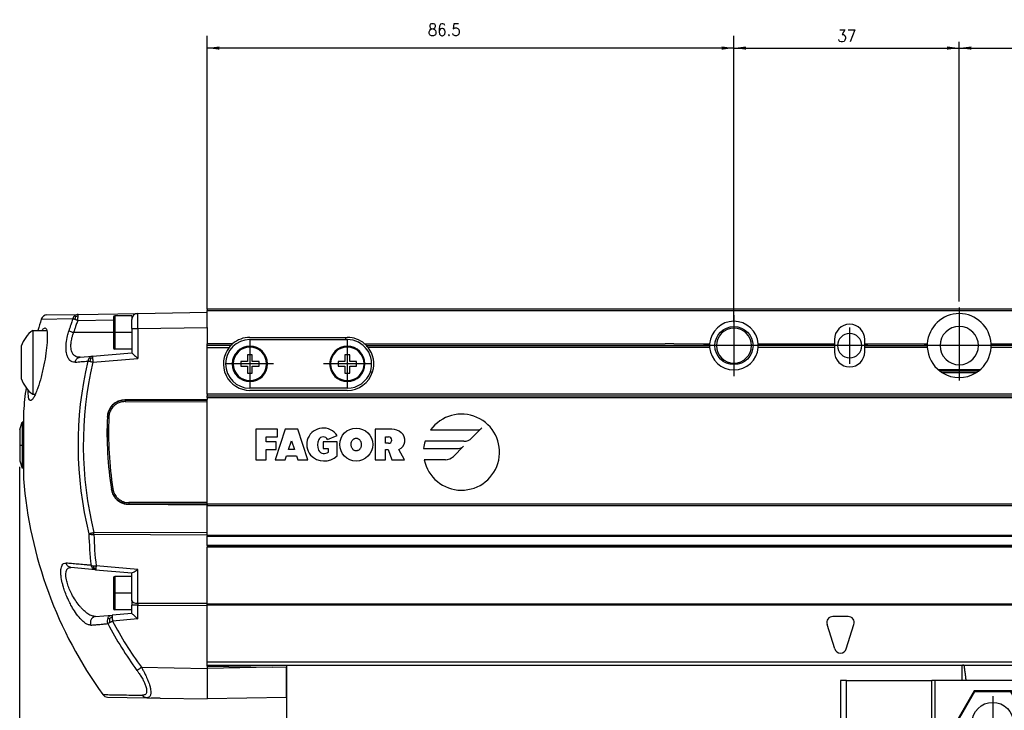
# Model space of a CAD drawing. Header units: millimetres. Extents: x -235 to 3416, y -109 to 485.
# Tile 8 of 36: x -103 to 59, y 191 to 305. Entities that reach past the tile are written whole.
import ezdxf

# ---------------------------------------------------------------- set-up
doc = ezdxf.new("R2010")
doc.units = ezdxf.units.MM
doc.linetypes.add('DOT_CENTER', pattern=[14, 12, -1, 0, -1])
doc.layers.add('1', color=7, linetype='Continuous')
doc.styles.add('CONVERTER_11', font='txt.shx', dxfattribs={"width": 0.9})
doc.dimstyles.new('ME10_DIM_28', dxfattribs={"dimtxt": 2, "dimasz": 2, "dimexe": 1, "dimexo": 1, "dimgap": 1, "dimtad": 1, "dimdsep": 46, "dimtxsty": 'CONVERTER_11', "dimsah": 1, "dimcen": 0.09, "dimclrd": 2, "dimclre": 2, "dimclrt": 2, "dimadec": 0, "dimazin": 0, "dimtfac": 1, "dimtdec": 4, "dimtix": 1, "dimtmove": 0, "dimatfit": 3, "dimfxl": 1, "dimtolj": 1, "dimtzin": 0, "dimarcsym": 0})
doc.dimstyles.new('ME10_DIM_29', dxfattribs={"dimtxt": 2, "dimasz": 2, "dimexe": 1, "dimexo": 1, "dimgap": 1, "dimtad": 1, "dimdsep": 46, "dimtxsty": 'CONVERTER_11', "dimsah": 1, "dimcen": 0.09, "dimclrd": 2, "dimclre": 2, "dimclrt": 2, "dimadec": 0, "dimazin": 0, "dimtfac": 1, "dimtdec": 4, "dimtix": 1, "dimtmove": 0, "dimatfit": 3, "dimfxl": 1, "dimtolj": 1, "dimtzin": 0, "dimarcsym": 0})
doc.dimstyles.new('ME10_DIM_32', dxfattribs={"dimtxt": 2, "dimasz": 2, "dimexe": 1, "dimexo": 1, "dimgap": 1, "dimtad": 1, "dimdec": 0, "dimdsep": 46, "dimtxsty": 'CONVERTER_11', "dimsah": 1, "dimcen": 0.09, "dimclrd": 2, "dimclre": 2, "dimclrt": 2, "dimadec": 0, "dimazin": 0, "dimtfac": 1, "dimtdec": 4, "dimtix": 1, "dimtmove": 0, "dimatfit": 3, "dimfxl": 1, "dimtolj": 1, "dimtzin": 0, "dimarcsym": 0})
doc.dimstyles.new('ME10_DIM_37', dxfattribs={"dimtxt": 2, "dimasz": 2, "dimexe": 2, "dimexo": 0, "dimgap": 2, "dimtad": 1, "dimdsep": 46, "dimtxsty": 'CONVERTER_11', "dimsah": 1, "dimcen": 0.09, "dimclrd": 2, "dimclre": 2, "dimclrt": 2, "dimadec": 0, "dimazin": 0, "dimtfac": 1, "dimtdec": 4, "dimtix": 1, "dimtmove": 0, "dimatfit": 3, "dimfxl": 1, "dimtolj": 1, "dimtzin": 0, "dimarcsym": 0})
doc.dimstyles.new('ME10_DIM_38', dxfattribs={"dimtxt": 2, "dimasz": 2, "dimexe": 2, "dimexo": 0, "dimgap": 2, "dimtad": 1, "dimdsep": 46, "dimtxsty": 'CONVERTER_11', "dimsah": 1, "dimcen": 0.09, "dimclrd": 2, "dimclre": 2, "dimclrt": 2, "dimadec": 0, "dimazin": 0, "dimtfac": 1, "dimtdec": 4, "dimtix": 1, "dimtmove": 0, "dimatfit": 3, "dimfxl": 1, "dimtolj": 1, "dimtzin": 0, "dimarcsym": 0})

# ---------------------------------------------------------------- blocks, each defined once
blk = doc.blocks.new('CABEZA_Li__32', base_point=(32.01, 170.77))
at = {"color": 7, "linetype": 'Continuous'}
for p, q in [((33.01, 196.22), (32.01, 196.22)), ((32.01, 196.22), (32.01, 185.37)), ((33.01, 196.22), (47.01, 196.22)), ((33.01, 185.37), (33.01, 196.22)), ((47.51, 196.22), (47.01, 196.22)), ((47.01, 180.57), (47.01, 196.22)), ((52.01, 196.22), (47.51, 196.22)), ((47.51, 196.22), (47.51, 180.57)), ((52.66, 196.22), (52.01, 196.22)), ((66.51, 196.22), (52.66, 196.22)), ((67.01, 196.22), (66.51, 196.22)), ((66.51, 180.57), (66.51, 196.22)), ((67.01, 196.22), (67.01, 180.57)), ((67.01, 196.22), (87.01, 196.22)), ((87.01, 196.22), (87.51, 196.22)), ((87.01, 196.22), (87.01, 180.57)), ((101.36, 196.22), (87.51, 196.22)), ((87.51, 180.57), (87.51, 196.22)), ((102.01, 196.22), (101.36, 196.22)), ((106.51, 196.22), (102.01, 196.22)), ((107.01, 196.22), (106.51, 196.22)), ((106.51, 196.22), (106.51, 180.57)), ((107.01, 180.57), (107.01, 196.22)), ((107.01, 196.22), (121.01, 196.22)), ((121.01, 196.22), (122.01, 196.22)), ((121.01, 185.37), (121.01, 196.22)), ((122.01, 196.22), (122.01, 185.37)), ((53.95, 194.53), (50.89, 189.22)), ((54.04, 194.37), (51.06, 189.22)), ((54.04, 194.37), (53.95, 194.53)), ((60.07, 194.53), (53.95, 194.53)), ((59.98, 194.37), (54.04, 194.37)), ((59.98, 194.37), (60.07, 194.53)), ((62.96, 189.22), (59.98, 194.37)), ((63.13, 189.22), (60.07, 194.53)), ((93.95, 194.53), (90.89, 189.22)), ((94.04, 194.37), (91.06, 189.22)), ((100.07, 194.53), (93.95, 194.53)), ((94.04, 194.37), (93.95, 194.53)), ((99.98, 194.37), (94.04, 194.37)), ((99.98, 194.37), (100.07, 194.53)), ((102.96, 189.22), (99.98, 194.37)), ((103.13, 189.22), (100.07, 194.53)), ((51.06, 189.22), (50.89, 189.22)), ((53.95, 183.92), (50.89, 189.22)), ((54.04, 184.07), (51.06, 189.22)), ((62.96, 189.22), (59.98, 184.07)), ((63.13, 189.22), (60.07, 183.92)), ((62.96, 189.22), (63.13, 189.22)), ((91.06, 189.22), (90.89, 189.22)), ((90.89, 189.22), (93.95, 183.92)), ((91.06, 189.22), (94.04, 184.07)), ((99.98, 184.07), (102.96, 189.22)), ((100.07, 183.92), (103.13, 189.22)), ((102.96, 189.22), (103.13, 189.22)), ((32.01, 171.27), (32.01, 185.37)), ((32.01, 185.37), (33.01, 185.37)), ((33.01, 185.37), (42.76, 185.37)), ((33.01, 185.37), (33.01, 171.27)), ((43.26, 185.37), (42.76, 185.37)), ((43.26, 184.87), (42.76, 185.37)), ((43.26, 184.87), (43.26, 185.37)), ((43.26, 180.57), (43.26, 184.87)), ((111.26, 185.37), (110.76, 185.37)), ((110.76, 185.37), (110.76, 184.87)), ((111.26, 185.37), (110.76, 184.87)), ((110.76, 184.87), (110.76, 180.57)), ((121.01, 185.37), (111.26, 185.37)), ((122.01, 185.37), (121.01, 185.37)), ((125.01, 185.37), (122.01, 185.37)), ((125.01, 171.27), (125.01, 185.37)), ((125.01, 185.37), (126.01, 185.37)), ((126.01, 171.27), (126.01, 185.37)), ((135.76, 185.37), (126.01, 185.37)), ((135.76, 171.27), (135.76, 185.37)), ((53.95, 183.92), (54.04, 184.07)), ((60.07, 183.92), (53.95, 183.92)), ((59.98, 184.07), (54.04, 184.07)), ((60.07, 183.92), (59.98, 184.07)), ((94.04, 184.07), (93.95, 183.92)), ((93.95, 183.92), (100.07, 183.92)), ((94.04, 184.07), (99.98, 184.07)), ((99.98, 184.07), (100.07, 183.92)), ((43.26, 180.57), (47.01, 180.57)), ((47.01, 180.57), (47.51, 180.57)), ((66.51, 180.57), (47.51, 180.57)), ((66.51, 180.57), (67.01, 180.57)), ((67.01, 180.57), (87.01, 180.57)), ((87.01, 180.57), (87.51, 180.57)), ((106.51, 180.57), (87.51, 180.57)), ((106.51, 180.57), (107.01, 180.57)), ((107.01, 180.57), (110.76, 180.57)), ((45.01, 171.27), (45.01, 171.67)), ((45.01, 171.67), (109.01, 171.67)), ((109.01, 171.67), (109.01, 171.27)), ((32.01, 171.27), (32.51, 170.77)), ((32.51, 170.77), (33.01, 171.27)), ((45.01, 170.77), (32.51, 170.77)), ((33.01, 171.27), (45.01, 171.27)), ((45.01, 171.17), (45.01, 171.27)), ((45.01, 170.77), (45.01, 171.17)), ((109.01, 171.17), (45.01, 171.17)), ((109.01, 171.27), (125.01, 171.27)), ((109.01, 171.27), (109.01, 171.17)), ((109.01, 171.17), (109.01, 170.77)), ((109.01, 170.77), (125.51, 170.77)), ((125.01, 171.27), (125.51, 170.77)), ((126.01, 171.27), (125.51, 170.77)), ((125.51, 170.77), (135.26, 170.77)), ((126.01, 171.27), (135.76, 171.27)), ((135.76, 171.27), (135.26, 170.77))]:
    blk.add_line(p, q, dxfattribs=at)
for centre in [(57.01, 189.22), (97.01, 189.22)]:
    blk.add_circle(centre, 3.4, dxfattribs=at)
for points, knots in [([(52.01, 196.22), (52.01, 196.43), (52.01, 196.85), (52.01, 197.47), (52.01, 198.1), (52.01, 198.52), (52.01, 198.73)], [0, 0, 0, 0, 0.627489, 1.254986, 1.882032, 2.506338, 2.506338, 2.506338, 2.506338]), ([(52.29, 198.73), (52.26, 198.72), (52.19, 198.71), (52.11, 198.7), (52.05, 198.7), (52.02, 198.72), (52.01, 198.73)], [0, 0, 0, 0, 0.1022068, 0.1918089, 0.2546196, 0.2852565, 0.2852565, 0.2852565, 0.2852565]), ([(52.66, 196.22), (52.63, 196.43), (52.58, 196.85), (52.49, 197.47), (52.41, 198.1), (52.36, 198.51), (52.33, 198.72)], [0, 0, 0, 0, 0.63275, 1.265494, 1.893194, 2.520841, 2.520841, 2.520841, 2.520841]), ([(101.36, 196.22), (101.39, 196.43), (101.44, 196.85), (101.52, 197.47), (101.61, 198.1), (101.66, 198.51), (101.69, 198.72)], [0, 0, 0, 0, 0.63275, 1.265494, 1.893194, 2.520841, 2.520841, 2.520841, 2.520841]), ([(102.01, 198.73), (102, 198.72), (101.98, 198.7), (101.91, 198.7), (101.83, 198.71), (101.76, 198.72), (101.73, 198.73)], [0, 0, 0, 0, 0.0338924, 0.0970081, 0.1866102, 0.288817, 0.288817, 0.288817, 0.288817]), ([(102.01, 196.22), (102.01, 196.43), (102.01, 196.85), (102.01, 197.47), (102.01, 198.1), (102.01, 198.52), (102.01, 198.73)], [0, 0, 0, 0, 0.627489, 1.254986, 1.88249, 2.51, 2.51, 2.51, 2.51])]:
    blk.add_open_spline(points, degree=3, knots=knots, dxfattribs=at)
at = {"layer": '1', "color": 2, "linetype": 'DOT_CENTER'}
for p, q in [((57.01, 193.62), (57.01, 184.82)), ((97.01, 193.62), (97.01, 184.82)), ((61.41, 189.22), (52.61, 189.22)), ((101.41, 189.22), (92.61, 189.22))]:
    blk.add_line(p, q, dxfattribs=at)
blk = doc.blocks.new('Perfil_Li-22_M__33', base_point=(-102.8, 193.2))
at = {"color": 7, "linetype": 'Continuous'}
for p, q in [((316.78, 257.22), (-71.99, 257.22)), ((-71.99, 257.22), (-71.99, 256.97)), ((-99.26, 255.56), (-94.07, 255.65)), ((-98.33, 256.26), (-93.2, 256.35)), ((-93.2, 256.35), (-83.41, 256.52)), ((-87.39, 255.92), (-87.39, 253.37)), ((-87.19, 256.12), (-87.19, 253.37)), ((-84.39, 256.12), (-87.19, 256.12)), ((-84.39, 256.12), (-84.39, 255.52)), ((-84.39, 254.02), (-84.39, 255.52)), ((-83.41, 256.52), (-71.99, 256.72)), ((-71.99, 256.97), (316.94, 256.97)), ((-71.99, 256.72), (-71.99, 256.97)), ((-71.99, 254.22), (-71.99, 256.72)), ((-93.27, 255.35), (-87.39, 255.45)), ((-84.39, 254.02), (-83.41, 254.02)), ((-84.39, 254.02), (-84.39, 253.37)), ((-83.41, 254.02), (-71.99, 254.22)), ((-83.41, 254.02), (-83.41, 249.13)), ((-71.99, 254.22), (-71.99, 251.52)), ((-100.64, 253.72), (-98.35, 253.72)), ((-100.64, 253.72), (-100.64, 243.22)), ((-87.39, 253.37), (-93.93, 253.37)), ((-87.39, 253.37), (-87.39, 250.82)), ((-87.39, 253.37), (-87.19, 253.37)), ((-84.39, 253.37), (-87.19, 253.37)), ((-87.19, 253.37), (-87.19, 250.62)), ((-84.39, 253.37), (-84.39, 250.62)), ((-64.99, 252.57), (-49.29, 252.57)), ((-49.29, 252.57), (-49.29, 252.22)), ((-49.29, 252.57), (-48.99, 252.57)), ((-102.54, 251.12), (-102.54, 245.82)), ((-67.82, 251.52), (-71.99, 251.52)), ((-71.99, 251.22), (-71.99, 251.52)), ((-71.99, 250.92), (-71.99, 251.22)), ((-68.14, 251.22), (-71.99, 251.22)), ((-71.99, 243.22), (-71.99, 250.92)), ((-71.99, 250.92), (-68.4, 250.92)), ((-64.99, 252.22), (-49.29, 252.22)), ((-49.29, 252.22), (-48.99, 252.22)), ((-46.16, 251.52), (3.21, 251.52)), ((-45.84, 251.22), (10.51, 251.22)), ((10.52, 250.92), (-45.58, 250.92)), ((4.61, 251.52), (3.21, 251.52)), ((4.61, 251.52), (10.52, 251.52)), ((18.5, 251.52), (31.01, 251.52)), ((31.01, 250.92), (18.5, 250.92)), ((31.01, 251.22), (18.51, 251.22)), ((31.01, 252.22), (31.01, 251.52)), ((31.01, 251.52), (31.01, 251.22)), ((31.01, 251.22), (31.01, 250.92)), ((31.01, 250.92), (31.01, 250.22)), ((36.01, 251.52), (36.01, 252.22)), ((36.01, 251.52), (46.27, 251.52)), ((36.01, 251.22), (36.01, 251.52)), ((36.01, 251.22), (46.26, 251.22)), ((36.01, 250.92), (36.01, 251.22)), ((36.01, 250.22), (36.01, 250.92)), ((46.27, 250.92), (36.01, 250.92)), ((56.75, 251.52), (91.62, 251.52)), ((91.62, 250.92), (56.75, 250.92)), ((91.61, 251.22), (56.76, 251.22)), ((-92.89, 249.3), (-90.85, 249.48)), ((-91.19, 249.06), (-91.35, 249.23)), ((-90.85, 249.48), (-84.39, 250.04)), ((-90.78, 248.48), (-83.41, 249.13)), ((-84.39, 250.62), (-87.19, 250.62)), ((-84.39, 250.62), (-84.39, 250.04)), ((-64.59, 249.72), (-65.39, 249.72)), ((-65.39, 249.72), (-65.39, 248.62)), ((-64.59, 248.62), (-64.59, 249.72)), ((-48.59, 249.72), (-49.39, 249.72)), ((-49.39, 249.72), (-49.39, 248.62)), ((-48.59, 248.62), (-48.59, 249.72)), ((-65.39, 248.62), (-66.49, 248.62)), ((-66.49, 248.62), (-66.49, 247.82)), ((-66.49, 247.82), (-65.39, 247.82)), ((-65.39, 247.82), (-65.39, 246.72)), ((-63.49, 248.62), (-64.59, 248.62)), ((-64.59, 247.82), (-63.49, 247.82)), ((-64.59, 246.72), (-64.59, 247.82)), ((-63.49, 247.82), (-63.49, 248.62)), ((-49.39, 248.62), (-50.49, 248.62)), ((-50.49, 248.62), (-50.49, 247.82)), ((-50.49, 247.82), (-49.39, 247.82)), ((-49.39, 247.82), (-49.39, 246.72)), ((-47.49, 248.62), (-48.59, 248.62)), ((-48.59, 247.82), (-47.49, 247.82)), ((-48.59, 246.72), (-48.59, 247.82)), ((-47.49, 247.82), (-47.49, 248.62)), ((-65.39, 246.72), (-64.59, 246.72)), ((-49.39, 246.72), (-48.59, 246.72)), ((-45.22, 246.9), (-44.85, 246.9)), ((-45.21, 246.91), (-44.84, 246.91)), ((48, 247.32), (55.02, 247.32)), ((54.66, 247.02), (48.36, 247.02)), ((54.25, 246.74), (48.77, 246.74)), ((-48.99, 244.22), (-64.99, 244.22)), ((-100.64, 243.22), (-100.23, 243.22)), ((-71.99, 243.22), (-71.99, 242.97)), ((318.11, 243.22), (-71.99, 243.22)), ((-71.99, 242.97), (318.28, 242.97)), ((-71.99, 242.72), (-71.99, 242.97)), ((-71.99, 242.72), (-71.99, 242.36)), ((-71.99, 242.72), (318.44, 242.72)), ((-48.99, 243.87), (-64.99, 243.87)), ((-71.99, 242.36), (-85.53, 242.29)), ((-85.5, 242.02), (-71.99, 242.01)), ((-85.49, 242.26), (-71.99, 242.25)), ((-71.99, 242.25), (-71.99, 242.36)), ((-71.99, 242.01), (-71.99, 242.25)), ((-71.99, 225.44), (-71.99, 242.01)), ((-102.17, 240.41), (-102.17, 234.87)), ((-102.8, 237.42), (-102.4, 238.67)), ((-102.4, 238.67), (-102.4, 234.87)), ((-102.17, 238.67), (-102.4, 238.67)), ((-26.87, 237.71), (-28.53, 236.05)), ((-102.8, 237.42), (-102.8, 234.87)), ((-63.99, 237.47), (-63.99, 232.47)), ((-60.45, 237.47), (-63.99, 237.47)), ((-62.32, 235.39), (-62.32, 236.22)), ((-62.32, 236.22), (-60.45, 236.22)), ((-59.2, 237.47), (-60.86, 232.47)), ((-60.45, 236.22), (-60.45, 237.47)), ((-57.11, 237.47), (-59.2, 237.47)), ((-55.45, 232.47), (-57.11, 237.47)), ((-52.22, 235.8), (-50.67, 236.43)), ((-44.39, 237.47), (-44.39, 232.47)), ((-41.68, 237.47), (-44.39, 237.47)), ((-42.72, 236.22), (-42.2, 236.22)), ((-42.72, 235.18), (-42.72, 236.22)), ((-35.31, 237.38), (-27.69, 237.38)), ((-102.8, 234.87), (-102.8, 232.32)), ((-102.8, 234.87), (-102.4, 234.87)), ((-102.4, 234.87), (-102.4, 231.07)), ((-102.17, 234.87), (-102.4, 234.87)), ((-102.17, 234.87), (-102.17, 229.34)), ((-60.66, 235.39), (-62.32, 235.39)), ((-60.66, 234.14), (-60.66, 235.39)), ((-58.64, 234.14), (-58.16, 235.6)), ((-58.16, 235.6), (-57.67, 234.14)), ((-50.65, 235.39), (-52.95, 235.39)), ((-52.95, 235.39), (-52.94, 234.34)), ((-50.65, 233.09), (-50.65, 235.39)), ((-42.2, 235.18), (-42.72, 235.18)), ((-29.86, 235.5), (-36.23, 235.5)), ((-29.9, 234.68), (-31.56, 233.02)), ((-62.32, 232.47), (-62.32, 234.14)), ((-62.32, 234.14), (-60.66, 234.14)), ((-59.2, 232.47), (-58.99, 233.09)), ((-58.99, 233.09), (-57.32, 233.09)), ((-57.67, 234.14), (-58.64, 234.14)), ((-57.32, 233.09), (-57.11, 232.47)), ((-52.94, 234.34), (-52.11, 234.34)), ((-52.11, 234.34), (-52.11, 233.72)), ((-42.72, 232.47), (-42.72, 234.14)), ((-42.72, 234.14), (-42.3, 234.14)), ((-42.3, 234.14), (-41.68, 232.47)), ((-39.6, 232.47), (-40.52, 234.14)), ((-36.46, 234.34), (-30.72, 234.34)), ((-102.8, 232.32), (-102.4, 231.07)), ((-63.99, 232.47), (-62.32, 232.47)), ((-60.86, 232.47), (-59.2, 232.47)), ((-57.11, 232.47), (-55.45, 232.47)), ((-44.39, 232.47), (-42.72, 232.47)), ((-41.68, 232.47), (-39.6, 232.47)), ((-32.89, 232.47), (-36.36, 232.47)), ((-102.17, 231.07), (-102.4, 231.07)), ((-84.89, 225.15), (-71.99, 225.09)), ((-71.99, 225.44), (-84.86, 225.43)), ((-71.99, 225.2), (-84.86, 225.19)), ((-71.99, 225.22), (-71.99, 225.44)), ((-71.99, 225.22), (318.11, 225.22)), ((-71.99, 225.22), (-71.99, 225.2)), ((-71.99, 225.2), (-71.99, 225.09)), ((-71.99, 225.09), (-71.99, 224.97)), ((-71.99, 224.97), (318.28, 224.97)), ((-71.99, 220.47), (-71.99, 224.97)), ((-71.99, 220.47), (-90.61, 220.53)), ((-71.99, 220.11), (-90.61, 220.17)), ((-71.99, 220.11), (-71.99, 220.47)), ((-71.99, 220.02), (-71.99, 220.11)), ((-71.99, 220.02), (-71.99, 219.93)), ((317.58, 220.02), (-71.99, 220.02)), ((-71.99, 218.38), (-71.99, 219.93)), ((-71.99, 219.93), (317.64, 219.93)), ((318.35, 218.38), (-71.99, 218.38)), ((-71.99, 218.38), (-71.99, 218.22)), ((-71.99, 218.22), (318.24, 218.22)), ((-71.99, 218.22), (-71.99, 218.1)), ((318.16, 218.1), (-71.99, 218.1)), ((-71.99, 208.89), (-71.99, 218.1)), ((-90.32, 214.41), (-94.38, 214.77)), ((-90.32, 214.41), (-84.39, 213.9)), ((-83.41, 214.45), (-90.25, 215.05)), ((-84.39, 213.9), (-84.33, 213.89)), ((-84.39, 213.32), (-84.39, 213.9)), ((-83.41, 208.93), (-83.41, 214.45)), ((-87.39, 213.12), (-87.39, 210.57)), ((-84.39, 213.32), (-87.19, 213.32)), ((-87.19, 213.32), (-87.19, 210.57)), ((-84.39, 210.57), (-84.39, 213.32)), ((-87.39, 210.57), (-87.19, 210.57)), ((-87.39, 210.57), (-87.39, 208.02)), ((-84.39, 210.57), (-87.19, 210.57)), ((-87.19, 210.57), (-87.19, 207.82)), ((-84.39, 209.29), (-84.39, 210.57)), ((-84.39, 209.29), (-84.39, 208.56)), ((-83.41, 208.93), (-71.99, 208.89)), ((-71.99, 208.73), (-71.99, 208.89)), ((317.11, 208.72), (-71.99, 208.73)), ((-71.99, 208.63), (-71.99, 208.73)), ((-71.99, 208.53), (-71.99, 208.63)), ((-71.99, 208.63), (317.17, 208.63)), ((-84.39, 207.24), (-87.63, 206.96)), ((-84.39, 207.82), (-87.19, 207.82)), ((-83.41, 208.56), (-84.39, 208.56)), ((-84.39, 207.82), (-84.39, 208.56)), ((-84.39, 207.24), (-84.39, 207.82)), ((-83.41, 208.56), (-71.99, 208.53)), ((-83.41, 206.33), (-83.41, 208.56)), ((-71.99, 206.47), (-71.99, 208.53)), ((-90.33, 206.72), (-87.63, 206.96)), ((-88.06, 206.34), (-88.32, 206.47)), ((-83.41, 206.33), (-87.56, 205.97)), ((-71.99, 206.22), (-71.99, 206.47)), ((-71.99, 206.07), (-71.99, 206.22)), ((-71.99, 205.3), (-71.99, 206.07)), ((31.06, 201.42), (29.81, 205.42)), ((33.26, 206.72), (30.76, 206.72)), ((32.96, 201.42), (34.21, 205.42)), ((-71.99, 205.19), (-71.99, 205.3)), ((-71.99, 199.22), (-71.99, 205.19)), ((-71.99, 198.72), (-71.99, 199.22)), ((317.58, 199.22), (-71.99, 199.22)), ((-82.82, 198.39), (-71.99, 198.2)), ((-71.99, 198.72), (52.01, 198.73)), ((-71.99, 198.57), (-71.99, 198.72)), ((-71.99, 198.57), (-61.26, 198.39)), ((-71.99, 198.57), (-71.99, 198.2)), ((-61.26, 198.39), (-71.99, 198.2)), ((-58.99, 198.35), (-61.26, 198.39)), ((-58.99, 198.72), (-58.99, 198.35)), ((-58.99, 193.43), (-58.99, 198.35)), ((52.01, 198.73), (52.29, 198.73)), ((52.29, 198.73), (101.73, 198.73)), ((-88.35, 193.49), (-81.94, 193.37)), ((-81.94, 193.37), (-79.71, 193.33)), ((-81.19, 193.33), (-81.22, 193.36)), ((-79.71, 193.33), (-81.19, 193.33)), ((-79.71, 193.33), (-71.99, 193.2)), ((-58.99, 193.43), (-71.99, 193.2))]:
    blk.add_line(p, q, dxfattribs=at)
for centre, radius in [((14.51, 251.22), 3.13), ((-47.53, 234.97), 2.71)]:
    blk.add_circle(centre, radius, dxfattribs=at)
for centre, radius, start, end in [((-32.39, 234.87), 70, 162.8143, 164.3803), ((-98.31, 255.26), 1, 91, 162.8143), ((-93.11, 255.38), 0.998, 129.5491, 164.5547), ((-92.26, 255.34), 1.51, 155.1406, 172.8371), ((-93.18, 255.47), 0.877, 91.2918, 129.4408), ((-93.16, 254.73), 1.33, 94.457, 110.7309), ((-85.15, 255.55), 8.13, 176.4358, 181.4164), ((-87.19, 255.92), 0.2, 90, 180), ((-83.39, 255.52), 1, 91, 180), ((51.51, 251.22), 5.25, 3.2758, 176.7242), ((14.51, 251.22), 4, 4.3012, 175.6988), ((14.51, 251.22), 2.87, 90, 270), ((14.51, 251.22), 2.87, 270, 90), ((33.51, 252.22), 2.5, 0, 180), ((51.51, 251.22), 3.15, 90, 270), ((51.51, 251.22), 3.15, 270, 90), ((-97.6, 249.51), 5.2, 125.8445, 161.9549), ((-64.99, 248.22), 4.35, 90, 130.6088), ((-48.99, 248.22), 4.35, 49.3912, 90), ((33.51, 251.22), 2, 90, 270), ((33.51, 251.22), 2, 270, 90), ((-87.19, 250.82), 0.2, 180, 270), ((-64.99, 248.22), 4.35, 141.5932, 270), ((-64.99, 248.22), 4, 90, 270), ((-64.99, 248.22), 4.35, 136.3536, 141.5932), ((-64.99, 248.22), 4.35, 130.6088, 136.3536), ((-64.99, 248.22), 2.9, 90, 270), ((-64.99, 248.22), 2.75, 90, 270), ((-64.99, 248.22), 2.9, 270, 90), ((-64.99, 248.22), 2.75, 270, 90), ((-48.99, 248.22), 2.9, 90, 270), ((-48.99, 248.22), 2.75, 90, 270), ((-48.99, 248.22), 4, 340.9848, 90), ((-48.99, 248.22), 2.9, 270, 90), ((-48.99, 248.22), 2.75, 270, 90), ((-48.99, 248.22), 4.35, 43.6464, 49.3912), ((-48.99, 248.22), 4.35, 38.4068, 43.6464), ((-48.99, 248.22), 4.35, 342.5662, 38.4068), ((14.51, 251.22), 4, 175.6988, 180), ((14.51, 251.22), 4, 180, 184.3012), ((14.51, 251.22), 4, 184.3012, 355.6988), ((14.51, 251.22), 4, 0, 4.3012), ((14.51, 251.22), 4, 355.6988, 0), ((51.51, 251.22), 5.25, 176.7242, 180), ((51.51, 251.22), 5.25, 180, 183.2758), ((51.51, 251.22), 5.25, 183.2758, 233.1301), ((51.51, 251.22), 5.25, 306.8699, 356.7242), ((51.51, 251.22), 5.25, 0, 3.2758), ((51.51, 251.22), 5.25, 356.7242, 0), ((-90.61, 248.54), 1.01, 137.2125, 172.2118), ((-90.78, 248.7), 0.786, 95.6465, 137.1455), ((-89.52, 248.56), 1.74, 163.332, 178.8003), ((-90.6, 247.99), 1.22, 101.1484, 118.6517), ((33.51, 250.22), 2.5, 180, 0), ((-33, 234.87), 60.22, 166.7454, 193.9776), ((-33, 234.87), 59.36, 166.7448, 193.9771), ((-97.6, 247.44), 5.2, 198.0451, 234.1555), ((-48.99, 248.22), 4, 270, 340.9848), ((-48.99, 248.22), 4.35, 270, 342.3031), ((-48.99, 248.22), 4.35, 342.3031, 342.5662), ((51.51, 251.22), 5.25, 233.1301, 238.4937), ((51.51, 251.22), 5.25, 238.4937, 301.5063), ((51.51, 251.22), 5.25, 301.5063, 306.8699), ((-32.39, 234.87), 70, 172.2526, 175.4654), ((-29.09, 236.87), 59.37, 177.4521, 188.9787), ((-29.45, 236.88), 59, 177.4572, 189.0136), ((-29.37, 236.87), 58.84, 177.4572, 188.9832), ((-30.24, 233.72), 6.25, 191.537, 144.197), ((-27.69, 238.53), 1.16, 270, 315), ((-52.95, 234.97), 2.71, 32.579, 219.5977), ((-52.95, 235.39), 0.835, 29.919, 150.081), ((-42.2, 235.7), 0.521, 270, 90), ((-41.68, 235.03), 2.44, 50.7613, 90), ((-41.17, 235.65), 1.64, 293.2767, 50.7613), ((-51.69, 234.87), 2.19, 154.6231, 202.6199), ((-30.24, 233.72), 6.25, 163.4412, 174.2608), ((-30.72, 235.5), 1.16, 270, 315), ((-29.86, 237.38), 1.87, 270, 315), ((-52.77, 235.37), 3.1, 223.129, 312.9833), ((-52.94, 234.34), 0.833, 202.6199, 270), ((-52.94, 235.28), 1.77, 270, 298.0725), ((-32.89, 234.34), 1.87, 270, 315), ((-32.39, 234.87), 70, 184.5346, 215.8261), ((-84.85, 228.1), 2.91, 189.2638, 269.8308), ((-40.59, 221.25), 50.85, 181.0431, 186.9183), ((-40.49, 221.09), 50.12, 181.0431, 186.9184), ((-90.09, 215.35), 1.01, 192.9695, 225.6112), ((-90.24, 215.2), 0.788, 225.8937, 264.5069), ((-90.5, 217.42), 2.39, 264.7955, 276.0473), ((-89.46, 215.2), 1.27, 187.1206, 202.9279), ((-90.08, 215.71), 1.14, 241.2007, 258.9769), ((-87.19, 213.12), 0.2, 90, 180), ((-87.19, 208.02), 0.2, 180, 270), ((-87.35, 205.99), 1.08, 153.6182, 204.1038), ((-32.93, 234.87), 62.69, 207.8868, 216.1764), ((-86.39, 206.14), 1.68, 172.9617, 194.6134), ((-87.12, 205.52), 1.25, 113.31, 138.8083), ((-32.93, 234.87), 61.8, 207.88, 216.1739), ((30.76, 205.72), 1, 90, 197.354), ((33.26, 205.72), 1, 342.646, 90), ((32.01, 201.72), 1, 197.354, 342.646), ((-88.34, 194.48), 1, 215.8245, 269.0002)]:
    blk.add_arc(centre, radius, start, end, dxfattribs=at)
for points, knots in [([(-94.07, 255.65), (-94.14, 255.43), (-94.26, 255.09), (-94.43, 254.59), (-94.57, 254.14), (-94.68, 253.81), (-94.73, 253.64)], [0, 0, 0, 0, 0.694674, 1.058253, 1.58676, 2.115295, 2.115295, 2.115295, 2.115295]), ([(-93.76, 255.53), (-93.79, 255.54), (-93.85, 255.56), (-93.94, 255.6), (-94.01, 255.62), (-94.05, 255.64), (-94.07, 255.65)], [0, 0, 0, 0, 0.1068553, 0.2006116, 0.2752833, 0.3341075, 0.3341075, 0.3341075, 0.3341075]), ([(-93.27, 255.35), (-93.31, 255.36), (-93.39, 255.39), (-93.52, 255.44), (-93.65, 255.49), (-93.72, 255.52), (-93.76, 255.53)], [0, 0, 0, 0, 0.1158177, 0.2653089, 0.4077927, 0.5135142, 0.5135142, 0.5135142, 0.5135142]), ([(-93.63, 255.97), (-93.64, 255.99), (-93.66, 256.02), (-93.68, 256.06), (-93.7, 256.09), (-93.72, 256.12), (-93.74, 256.14), (-93.74, 256.15)], [0, 0, 0, 0, 0.0591744, 0.1047259, 0.1294919, 0.1800777, 0.2096117, 0.2096117, 0.2096117, 0.2096117]), ([(-93.2, 256.35), (-93.21, 256.34), (-93.24, 256.3), (-93.25, 256.19), (-93.26, 256.11), (-93.26, 256.06)], [0, 0, 0, 0, 0.0409859, 0.1423251, 0.3023472, 0.3023472, 0.3023472, 0.3023472]), ([(-83.41, 254.02), (-83.41, 254.08), (-83.41, 254.21), (-83.41, 254.43), (-83.41, 254.69), (-83.41, 255.02), (-83.41, 255.39), (-83.41, 255.72), (-83.41, 255.96), (-83.41, 256.14), (-83.41, 256.3), (-83.41, 256.42), (-83.41, 256.48), (-83.41, 256.51), (-83.41, 256.52), (-83.41, 256.52)], [0, 0, 0, 0, 0.176795, 0.401471, 0.664196, 0.955136, 1.388543, 1.768084, 1.935905, 2.127603, 2.309298, 2.412212, 2.469541, 2.494368, 2.499755, 2.499755, 2.499755, 2.499755]), ([(-98.61, 254.12), (-98.54, 254.06), (-98.34, 253.88), (-98.29, 253.34), (-98.24, 252.62), (-98.3, 251.45), (-98.47, 249.91), (-98.81, 248.02), (-99.25, 246.13), (-99.7, 244.6), (-100.09, 243.51), (-100.4, 242.87), (-100.65, 242.4), (-100.88, 242.24), (-100.96, 242.19)], [0, 0, 0, 0, 0.278402, 0.778418, 1.528078, 2.49999, 4.249629, 6.190355, 8.250474, 10.078095, 10.982993, 11.706018, 12.220427, 12.529779, 12.529779, 12.529779, 12.529779]), ([(-99.12, 253.72), (-99.04, 253.85), (-98.92, 254.06), (-98.69, 254.11), (-98.61, 254.12)], [0, 0, 0, 0, 0.4292136, 0.6759825, 0.6759825, 0.6759825, 0.6759825]), ([(-93.27, 255.35), (-93.35, 255.13), (-93.46, 254.81), (-93.63, 254.31), (-93.77, 253.87), (-93.88, 253.54), (-93.93, 253.37)], [0, 0, 0, 0, 0.68444, 1.043135, 1.564092, 2.085077, 2.085077, 2.085077, 2.085077]), ([(-93.68, 248.5), (-93.86, 248.5), (-94.18, 248.51), (-94.63, 248.82), (-94.92, 249.28), (-95.12, 249.91), (-95.21, 250.68), (-95.17, 251.69), (-95, 252.7), (-94.81, 253.37), (-94.73, 253.64)], [0, 0, 0, 0, 0.525651, 0.923978, 1.587445, 2.129117, 2.903627, 3.886523, 5.141335, 5.977763, 5.977763, 5.977763, 5.977763]), ([(-94.73, 253.64), (-94.63, 253.6), (-94.36, 253.51), (-94.09, 253.42), (-93.93, 253.37)], [0, 0, 0, 0, 0.3339348, 0.8470538, 0.8470538, 0.8470538, 0.8470538]), ([(-92.89, 249.3), (-93.05, 249.3), (-93.36, 249.3), (-93.79, 249.51), (-94.1, 249.87), (-94.29, 250.32), (-94.39, 250.91), (-94.38, 251.49), (-94.31, 252.05), (-94.21, 252.51), (-94.08, 252.95), (-93.98, 253.24), (-93.93, 253.37)], [0, 0, 0, 0, 0.47862, 0.915847, 1.367283, 1.893894, 2.361507, 3.147193, 3.63079, 4.040644, 4.575614, 4.982489, 4.982489, 4.982489, 4.982489]), ([(-93.68, 248.5), (-93.62, 248.71), (-93.49, 249.11), (-93.09, 249.24), (-92.89, 249.3)], [0, 0, 0, 0, 0.615598, 1.189303, 1.189303, 1.189303, 1.189303]), ([(-90.85, 249.48), (-90.85, 249.44), (-90.85, 249.34), (-90.84, 249.24), (-90.84, 249.19)], [0, 0, 0, 0, 0.1258954, 0.2926505, 0.2926505, 0.2926505, 0.2926505]), ([(-90.84, 249.19), (-90.83, 249.08), (-90.81, 248.84), (-90.79, 248.61), (-90.78, 248.48)], [0, 0, 0, 0, 0.3239303, 0.7061475, 0.7061475, 0.7061475, 0.7061475]), ([(-84.39, 250.04), (-84.24, 249.9), (-83.91, 249.59), (-83.58, 249.29), (-83.41, 249.13)], [0, 0, 0, 0, 0.637937, 1.343454, 1.343454, 1.343454, 1.343454]), ([(-93.68, 248.5), (-93.52, 248.51), (-93.18, 248.54), (-92.67, 248.59), (-92.15, 248.63), (-91.79, 248.66), (-91.61, 248.68)], [0, 0, 0, 0, 0.497941, 1.010768, 1.536725, 2.077248, 2.077248, 2.077248, 2.077248]), ([(-91.26, 248.6), (-91.29, 248.6), (-91.36, 248.62), (-91.46, 248.64), (-91.54, 248.66), (-91.59, 248.68), (-91.61, 248.68)], [0, 0, 0, 0, 0.0950581, 0.2032868, 0.2969387, 0.3593047, 0.3593047, 0.3593047, 0.3593047]), ([(-90.78, 248.48), (-90.83, 248.49), (-90.91, 248.51), (-91.03, 248.54), (-91.15, 248.57), (-91.23, 248.59), (-91.26, 248.6)], [0, 0, 0, 0, 0.1289321, 0.255415, 0.3773298, 0.4926731, 0.4926731, 0.4926731, 0.4926731]), ([(-100.96, 242.19), (-101.05, 242.21), (-101.29, 242.3), (-101.34, 242.78), (-101.4, 243.29), (-101.4, 243.67), (-101.4, 243.89)], [0, 0, 0, 0, 0.25016, 0.728336, 1.231956, 1.868482, 1.868482, 1.868482, 1.868482]), ([(-85.53, 242.29), (-85.75, 242.28), (-86.12, 242.25), (-86.61, 242.1), (-87.08, 241.87), (-87.55, 241.51), (-87.93, 241.04), (-88.21, 240.52), (-88.36, 240.03), (-88.4, 239.66), (-88.41, 239.51)], [0, 0, 0, 0, 0.672018, 1.10548, 1.538796, 2.210821, 2.881626, 3.316248, 3.981872, 4.421916, 4.421916, 4.421916, 4.421916]), ([(-85.49, 242.26), (-85.67, 242.25), (-85.97, 242.23), (-86.33, 242.14), (-86.69, 242.02), (-87.08, 241.82), (-87.49, 241.5), (-87.86, 241.08), (-88.07, 240.72), (-88.23, 240.35), (-88.34, 240), (-88.37, 239.68), (-88.39, 239.49)], [0, 0, 0, 0, 0.518547, 0.903742, 1.10758, 1.658515, 2.210628, 2.663224, 3.313502, 3.465997, 3.862059, 4.420847, 4.420847, 4.420847, 4.420847]), ([(-85.5, 242.02), (-85.62, 242.01), (-85.95, 242), (-86.42, 241.88), (-86.93, 241.63), (-87.31, 241.34), (-87.67, 240.94), (-87.95, 240.46), (-88.11, 239.94), (-88.14, 239.6), (-88.15, 239.48)], [0, 0, 0, 0, 0.359399, 1.017366, 1.438578, 2.028879, 2.444995, 3.040418, 3.698264, 4.057503, 4.057503, 4.057503, 4.057503]), ([(-85.49, 242.26), (-85.5, 242.27), (-85.51, 242.28), (-85.52, 242.29), (-85.53, 242.29)], [0, 0, 0, 0, 0.02433213, 0.04866129, 0.04866129, 0.04866129, 0.04866129]), ([(-85.49, 242.26), (-85.49, 242.25), (-85.49, 242.22), (-85.5, 242.17), (-85.5, 242.1), (-85.5, 242.04), (-85.5, 242.02)], [0, 0, 0, 0, 0.0336642, 0.0892922, 0.1611422, 0.241483, 0.241483, 0.241483, 0.241483]), ([(-88.15, 239.48), (-88.16, 239.48), (-88.19, 239.48), (-88.23, 239.49), (-88.27, 239.49), (-88.3, 239.49), (-88.33, 239.49), (-88.36, 239.49), (-88.38, 239.49), (-88.39, 239.49), (-88.39, 239.49)], [0, 0, 0, 0, 0.0388707, 0.078255, 0.1165448, 0.1520388, 0.1831712, 0.2087551, 0.2305544, 0.2410706, 0.2410706, 0.2410706, 0.2410706]), ([(-47.53, 236.01), (-47.6, 236.01), (-47.71, 236), (-47.86, 235.93), (-48, 235.84), (-48.12, 235.71), (-48.25, 235.51), (-48.33, 235.3), (-48.36, 235.09), (-48.37, 234.88), (-48.33, 234.65), (-48.26, 234.44), (-48.15, 234.27), (-48.03, 234.12), (-47.88, 234.01), (-47.71, 233.94), (-47.54, 233.92), (-47.37, 233.94), (-47.19, 234.01), (-47.03, 234.13), (-46.89, 234.3), (-46.8, 234.46), (-46.72, 234.68), (-46.69, 234.9), (-46.7, 235.11), (-46.73, 235.29), (-46.8, 235.48), (-46.91, 235.69), (-47.06, 235.84), (-47.22, 235.94), (-47.37, 236), (-47.49, 236.01), (-47.53, 236.01)], [0, 0, 0, 0, 0.204088, 0.343721, 0.479788, 0.687082, 0.87829, 1.19761, 1.335905, 1.542235, 1.801351, 2.052121, 2.189965, 2.404724, 2.617111, 2.752666, 2.948556, 3.109235, 3.273914, 3.527757, 3.695009, 3.920456, 4.093839, 4.375996, 4.59315, 4.721354, 4.910109, 5.208287, 5.416129, 5.553352, 5.762285, 5.896742, 5.896742, 5.896742, 5.896742]), ([(-87.74, 227.61), (-87.71, 227.44), (-87.64, 227.11), (-87.41, 226.6), (-87.12, 226.18), (-86.73, 225.8), (-86.34, 225.52), (-85.85, 225.3), (-85.38, 225.17), (-85.04, 225.16), (-84.89, 225.15)], [0, 0, 0, 0, 0.511408, 1.02374, 1.63777, 2.047174, 2.647016, 3.070588, 3.656979, 4.094121, 4.094121, 4.094121, 4.094121]), ([(-87.72, 227.63), (-87.71, 227.63), (-87.68, 227.64), (-87.63, 227.65), (-87.56, 227.67), (-87.51, 227.68), (-87.49, 227.68)], [0, 0, 0, 0, 0.0469856, 0.0887286, 0.1601013, 0.2399566, 0.2399566, 0.2399566, 0.2399566]), ([(-87.49, 227.68), (-87.45, 227.53), (-87.39, 227.22), (-87.2, 226.8), (-86.95, 226.4), (-86.63, 226.08), (-86.24, 225.79), (-85.81, 225.58), (-85.33, 225.45), (-85.01, 225.44), (-84.86, 225.43)], [0, 0, 0, 0, 0.48094, 0.952055, 1.361769, 1.889003, 2.298582, 2.825948, 3.311564, 3.772235, 3.772235, 3.772235, 3.772235]), ([(-84.89, 225.15), (-84.89, 225.16), (-84.87, 225.17), (-84.86, 225.18), (-84.86, 225.19)], [0, 0, 0, 0, 0.02547247, 0.0509477, 0.0509477, 0.0509477, 0.0509477]), ([(-84.86, 225.43), (-84.86, 225.4), (-84.86, 225.35), (-84.86, 225.28), (-84.86, 225.23), (-84.86, 225.2), (-84.86, 225.19)], [0, 0, 0, 0, 0.0803408, 0.1521908, 0.2078189, 0.2414836, 0.2414836, 0.2414836, 0.2414836]), ([(-91.43, 220.33), (-91.41, 220.33), (-91.36, 220.35), (-91.28, 220.37), (-91.19, 220.39), (-91.09, 220.41), (-90.98, 220.44), (-90.86, 220.47), (-90.73, 220.5), (-90.65, 220.52), (-90.61, 220.53)], [0, 0, 0, 0, 0.0800775, 0.1557764, 0.2405598, 0.3590728, 0.4607704, 0.5963388, 0.7228293, 0.851759, 0.851759, 0.851759, 0.851759]), ([(-91.43, 220.33), (-91.32, 220.28), (-91.05, 220.18), (-90.77, 220.18), (-90.61, 220.17)], [0, 0, 0, 0, 0.3732078, 0.8460562, 0.8460562, 0.8460562, 0.8460562]), ([(-90.61, 220.17), (-90.61, 220.23), (-90.61, 220.35), (-90.61, 220.47), (-90.61, 220.53)], [0, 0, 0, 0, 0.1780358, 0.3623916, 0.3623916, 0.3623916, 0.3623916]), ([(-91.09, 205.31), (-91.27, 205.33), (-91.63, 205.37), (-92.05, 205.64), (-92.53, 206.03), (-93.14, 206.67), (-93.8, 207.58), (-94.35, 208.53), (-94.75, 209.32), (-95.1, 210.1), (-95.4, 210.87), (-95.64, 211.64), (-95.85, 212.45), (-96, 213.23), (-96.06, 214.08), (-96.01, 214.69), (-95.84, 215.16), (-95.58, 215.46), (-95.33, 215.48), (-95.19, 215.49)], [0, 0, 0, 0, 0.544669, 1.083086, 1.45397, 2.419529, 3.711949, 4.810336, 5.721032, 6.359132, 7.390659, 8.199645, 8.757736, 9.904912, 10.563761, 11.334548, 11.717295, 12.038281, 12.447509, 12.447509, 12.447509, 12.447509]), ([(-91.07, 215.13), (-91.27, 215.14), (-91.65, 215.18), (-92.21, 215.23), (-92.76, 215.28), (-93.28, 215.32), (-93.78, 215.37), (-94.27, 215.41), (-94.73, 215.45), (-95.04, 215.48), (-95.19, 215.49)], [0, 0, 0, 0, 0.584553, 1.150149, 1.69671, 2.222701, 2.728726, 3.21644, 3.684015, 4.131664, 4.131664, 4.131664, 4.131664]), ([(-94.38, 214.77), (-94.57, 214.82), (-94.95, 214.93), (-95.11, 215.3), (-95.19, 215.49)], [0, 0, 0, 0, 0.557288, 1.137047, 1.137047, 1.137047, 1.137047]), ([(-91.07, 215.13), (-91.05, 215.12), (-91, 215.1), (-90.92, 215.08), (-90.82, 215.06), (-90.76, 215.05), (-90.72, 215.04)], [0, 0, 0, 0, 0.0683951, 0.1642673, 0.2491724, 0.3638454, 0.3638454, 0.3638454, 0.3638454]), ([(-90.33, 206.72), (-90.53, 206.74), (-90.98, 206.78), (-91.61, 207.16), (-92.2, 207.63), (-92.66, 208.1), (-93.15, 208.67), (-93.68, 209.4), (-94.23, 210.33), (-94.66, 211.26), (-94.92, 211.98), (-95.08, 212.56), (-95.17, 213.01), (-95.23, 213.51), (-95.21, 213.94), (-95.14, 214.25), (-95.04, 214.47), (-94.91, 214.62), (-94.75, 214.72), (-94.57, 214.77), (-94.45, 214.77), (-94.38, 214.77)], [0, 0, 0, 0, 0.576049, 1.364225, 2.142592, 2.829767, 3.321019, 4.410397, 5.552011, 6.546532, 7.476968, 7.844732, 8.335007, 8.877457, 9.329116, 9.636188, 9.828879, 10.045087, 10.209387, 10.391662, 10.593487, 10.593487, 10.593487, 10.593487]), ([(-90.63, 214.71), (-90.64, 214.7), (-90.67, 214.68), (-90.71, 214.66), (-90.75, 214.64), (-90.78, 214.64), (-90.79, 214.63)], [0, 0, 0, 0, 0.049416, 0.1009442, 0.1435019, 0.182331, 0.182331, 0.182331, 0.182331]), ([(-90.3, 214.59), (-90.3, 214.55), (-90.31, 214.5), (-90.32, 214.44), (-90.32, 214.41)], [0, 0, 0, 0, 0.1005848, 0.1748506, 0.1748506, 0.1748506, 0.1748506]), ([(-90.25, 215.05), (-90.26, 214.96), (-90.27, 214.81), (-90.29, 214.65), (-90.3, 214.59)], [0, 0, 0, 0, 0.2591969, 0.4628928, 0.4628928, 0.4628928, 0.4628928]), ([(-83.41, 214.45), (-83.59, 214.29), (-83.86, 214.05), (-84.21, 213.93), (-84.33, 213.89)], [0, 0, 0, 0, 0.698426, 1.085457, 1.085457, 1.085457, 1.085457]), ([(-84.39, 209.29), (-84.3, 209.19), (-84.04, 208.92), (-83.66, 208.92), (-83.41, 208.93)], [0, 0, 0, 0, 0.383163, 1.087225, 1.087225, 1.087225, 1.087225]), ([(-83.41, 208.93), (-83.41, 208.9), (-83.41, 208.84), (-83.41, 208.75), (-83.41, 208.66), (-83.41, 208.6), (-83.41, 208.56)], [0, 0, 0, 0, 0.0881131, 0.1781555, 0.270245, 0.3623917, 0.3623917, 0.3623917, 0.3623917]), ([(-84.39, 207.24), (-84.24, 207.1), (-83.91, 206.79), (-83.58, 206.49), (-83.41, 206.33)], [0, 0, 0, 0, 0.637937, 1.343454, 1.343454, 1.343454, 1.343454]), ([(-90.33, 206.72), (-90.48, 206.69), (-90.78, 206.61), (-91.09, 206.24), (-91.22, 205.77), (-91.13, 205.46), (-91.09, 205.31)], [0, 0, 0, 0, 0.445591, 0.903985, 1.376646, 1.853071, 1.853071, 1.853071, 1.853071]), ([(-91.09, 205.31), (-90.88, 205.32), (-90.44, 205.36), (-89.77, 205.42), (-89.07, 205.48), (-88.59, 205.53), (-88.34, 205.55)], [0, 0, 0, 0, 0.632619, 1.301732, 2.013364, 2.757682, 2.757682, 2.757682, 2.757682]), ([(-88.02, 205.72), (-88.05, 205.7), (-88.11, 205.66), (-88.2, 205.62), (-88.27, 205.58), (-88.32, 205.56), (-88.34, 205.55)], [0, 0, 0, 0, 0.1137871, 0.2135241, 0.2958734, 0.362437, 0.362437, 0.362437, 0.362437]), ([(-88.32, 206.47), (-88.23, 206.6), (-88.07, 206.85), (-87.77, 206.93), (-87.63, 206.96)], [0, 0, 0, 0, 0.4484834, 0.8787448, 0.8787448, 0.8787448, 0.8787448]), ([(-87.56, 205.97), (-87.59, 205.94), (-87.67, 205.9), (-87.79, 205.84), (-87.91, 205.77), (-87.98, 205.73), (-88.02, 205.72)], [0, 0, 0, 0, 0.1292845, 0.2680805, 0.4014458, 0.5245739, 0.5245739, 0.5245739, 0.5245739]), ([(-87.63, 206.96), (-87.62, 206.92), (-87.62, 206.82), (-87.62, 206.72), (-87.61, 206.67)], [0, 0, 0, 0, 0.1259866, 0.2927708, 0.2927708, 0.2927708, 0.2927708]), ([(-87.61, 206.67), (-87.6, 206.56), (-87.59, 206.33), (-87.57, 206.09), (-87.56, 205.97)], [0, 0, 0, 0, 0.3239303, 0.7061475, 0.7061475, 0.7061475, 0.7061475]), ([(-83.53, 197.86), (-83.51, 197.88), (-83.47, 197.91), (-83.41, 197.95), (-83.33, 198.01), (-83.24, 198.08), (-83.14, 198.15), (-83.03, 198.23), (-82.92, 198.31), (-82.85, 198.36), (-82.82, 198.39)], [0, 0, 0, 0, 0.0657581, 0.1490644, 0.2487563, 0.362528, 0.4871662, 0.6187823, 0.7532435, 0.8865735, 0.8865735, 0.8865735, 0.8865735]), ([(-83.53, 197.86), (-83.44, 197.74), (-83.22, 197.43), (-82.87, 196.89), (-82.52, 196.29), (-82.22, 195.66), (-82.01, 195.09), (-81.93, 194.58), (-81.97, 194.22), (-82.08, 194), (-82.24, 193.86), (-82.44, 193.79), (-82.58, 193.79), (-82.65, 193.79)], [0, 0, 0, 0, 0.460005, 1.130967, 1.935284, 2.547355, 3.221689, 3.764169, 4.061877, 4.299519, 4.473036, 4.711904, 4.904923, 4.904923, 4.904923, 4.904923]), ([(-82.82, 198.39), (-82.73, 198.24), (-82.55, 197.93), (-82.29, 197.44), (-82.06, 196.96), (-81.83, 196.46), (-81.64, 195.99), (-81.49, 195.54), (-81.39, 195.19), (-81.32, 194.85), (-81.26, 194.5), (-81.26, 194.16), (-81.29, 193.94), (-81.34, 193.76), (-81.42, 193.6), (-81.57, 193.46), (-81.72, 193.4), (-81.84, 193.37), (-81.92, 193.37), (-81.94, 193.37)], [0, 0, 0, 0, 0.530715, 1.058414, 1.667931, 2.11324, 2.714055, 3.188936, 3.544534, 3.786397, 4.255939, 4.587805, 4.806134, 4.928536, 5.15277, 5.333762, 5.502138, 5.637537, 5.719661, 5.719661, 5.719661, 5.719661]), ([(-71.99, 198.2), (-71.99, 197.89), (-71.99, 197.27), (-71.99, 196.36), (-71.99, 195.49), (-71.99, 194.71), (-71.99, 194.08), (-71.99, 193.65), (-71.99, 193.37), (-71.99, 193.26), (-71.99, 193.2)], [0, 0, 0, 0, 0.936592, 1.839998, 2.744308, 3.534536, 4.177867, 4.647554, 4.823053, 4.998779, 4.998779, 4.998779, 4.998779]), ([(-89.15, 193.9), (-88.96, 193.9), (-88.41, 193.89), (-87.51, 193.87), (-86.27, 193.85), (-84.65, 193.82), (-83.39, 193.8), (-82.65, 193.79)], [0, 0, 0, 0, 0.566816, 1.648707, 2.706874, 4.283879, 6.498417, 6.498417, 6.498417, 6.498417]), ([(-81.94, 193.37), (-81.98, 193.38), (-82.05, 193.38), (-82.15, 193.4), (-82.24, 193.44), (-82.34, 193.48), (-82.43, 193.54), (-82.51, 193.62), (-82.59, 193.7), (-82.63, 193.76), (-82.65, 193.79)], [0, 0, 0, 0, 0.1001977, 0.2027754, 0.3075468, 0.414209, 0.5223271, 0.6313156, 0.7404586, 0.8489524, 0.8489524, 0.8489524, 0.8489524])]:
    blk.add_open_spline(points, degree=3, knots=knots, dxfattribs=at)
for points in [[(-88.39, 239.49), (-88.4, 239.5), (-88.4, 239.5), (-88.41, 239.51), (-88.41, 239.51)], [(-87.74, 227.61), (-87.74, 227.61), (-87.73, 227.62), (-87.72, 227.63), (-87.72, 227.63)]]:
    blk.add_open_spline(points, degree=3, dxfattribs=at)
at = {"layer": '1', "color": 2, "linetype": 'DOT_CENTER'}
for p, q in [((51.51, 257.47), (51.51, 244.97)), ((51.51, 257.47), (51.51, 244.97)), ((51.51, 257.47), (51.51, 244.97)), ((14.51, 256.22), (14.51, 246.22)), ((14.51, 256.22), (14.51, 246.22)), ((14.51, 255.35), (14.51, 247.09)), ((14.51, 255.09), (14.51, 247.34)), ((33.51, 254.22), (33.51, 248.22)), ((51.51, 255.37), (51.51, 247.07)), ((-64.99, 252.12), (-64.99, 244.32)), ((-48.99, 252.12), (-48.99, 244.32)), ((19.51, 251.22), (9.51, 251.22)), ((19.51, 251.22), (9.51, 251.22)), ((18.64, 251.22), (10.38, 251.22)), ((18.38, 251.22), (10.63, 251.22)), ((36.51, 251.22), (30.51, 251.22)), ((57.76, 251.22), (45.26, 251.22)), ((57.76, 251.22), (45.26, 251.22)), ((57.76, 251.22), (45.26, 251.22)), ((55.66, 251.22), (47.36, 251.22)), ((-61.09, 248.22), (-68.89, 248.22)), ((-45.09, 248.22), (-52.89, 248.22))]:
    blk.add_line(p, q, dxfattribs=at)
blk = doc.blocks.new('Li-22-M__34', base_point=(-102.8, 170.77))
for name, p in [('Perfil_Li-22_M__33', (-102.8, 193.2)), ('CABEZA_Li__32', (32.01, 170.77))]:
    blk.add_blockref(name, p)
blk = doc.blocks.new('*D67')
at = {"layer": '1', "color": 2, "linetype": 'Continuous'}
for p, q in [((51.51, 258.47), (51.51, 301.1)), ((96.51, 258.12), (96.51, 301.1)), ((51.51, 300.1), (96.51, 300.1))]:
    blk.add_line(p, q, dxfattribs=at)
at = {"layer": '1', "color": 2}
for points in [[(53.51, 300.36), (53.51, 299.83), (51.51, 300.1)], [(94.51, 299.83), (94.51, 300.36), (96.51, 300.1)]]:
    blk.add_solid(points, dxfattribs=at)
at = {"layer": '1', "color": 2, "insert": (70.62, 301.1), "char_height": 2, "attachment_point": 7, "rotation": 0.0001, "line_spacing_factor": 0.60024, "style": 'CONVERTER_11'}
blk.add_mtext('45', dxfattribs=at)
blk = doc.blocks.new('*D68')
at = {"layer": '1', "color": 2, "linetype": 'Continuous'}
for p, q in [((14.51, 256.09), (14.51, 301.1)), ((51.51, 258.47), (51.51, 301.1)), ((14.51, 300.1), (51.51, 300.1))]:
    blk.add_line(p, q, dxfattribs=at)
at = {"layer": '1', "color": 2}
for points in [[(16.51, 300.36), (16.51, 299.83), (14.51, 300.1)], [(49.51, 299.83), (49.51, 300.36), (51.51, 300.1)]]:
    blk.add_solid(points, dxfattribs=at)
at = {"layer": '1', "color": 2, "insert": (31.51, 301.1), "char_height": 2, "attachment_point": 7, "rotation": 0.0001, "line_spacing_factor": 0.60024, "style": 'CONVERTER_11'}
blk.add_mtext('37', dxfattribs=at)
blk = doc.blocks.new('*D72')
at = {"layer": '1', "color": 2, "linetype": 'Continuous'}
for p, q in [((-102.8, 231.32), (-102.8, 159.24)), ((-58.99, 192.43), (-58.99, 159.24)), ((-102.8, 160.24), (-58.99, 160.24))]:
    blk.add_line(p, q, dxfattribs=at)
at = {"layer": '1', "color": 2}
for points in [[(-100.8, 160.51), (-100.8, 159.98), (-102.8, 160.24)], [(-60.99, 159.98), (-60.99, 160.51), (-58.99, 160.24)]]:
    blk.add_solid(points, dxfattribs=at)
at = {"layer": '1', "color": 2, "insert": (-82.39, 161.24), "char_height": 2, "attachment_point": 7, "rotation": 0.0001, "line_spacing_factor": 0.60024, "style": 'CONVERTER_11'}
blk.add_mtext('44', dxfattribs=at)
blk = doc.blocks.new('*D77')
at = {"layer": '1', "color": 2, "linetype": 'Continuous'}
for p, q in [((-58.99, 198.35), (-58.99, 158.24)), ((32.01, 171.27), (32.01, 158.24)), ((32.01, 160.24), (-58.99, 160.24))]:
    blk.add_line(p, q, dxfattribs=at)
at = {"layer": '1', "color": 2}
for points in [[(-56.99, 160.51), (-56.99, 159.98), (-58.99, 160.24)], [(30.01, 159.98), (30.01, 160.51), (32.01, 160.24)]]:
    blk.add_solid(points, dxfattribs=at)
at = {"layer": '1', "color": 2, "insert": (-14.69, 162.24), "char_height": 2, "attachment_point": 7, "rotation": 0.0001, "line_spacing_factor": 0.60024, "style": 'CONVERTER_11'}
blk.add_mtext('91', dxfattribs=at)
blk = doc.blocks.new('*D78')
at = {"layer": '1', "color": 2, "linetype": 'Continuous'}
for p, q in [((-71.99, 257.22), (-71.99, 302.1)), ((14.51, 255.09), (14.51, 302.1)), ((14.51, 300.1), (-71.99, 300.1))]:
    blk.add_line(p, q, dxfattribs=at)
at = {"layer": '1', "color": 2}
for points in [[(-69.99, 300.36), (-69.99, 299.83), (-71.99, 300.1)], [(12.51, 299.83), (12.51, 300.36), (14.51, 300.1)]]:
    blk.add_solid(points, dxfattribs=at)
at = {"layer": '1', "color": 2, "insert": (-35.76, 302.1), "char_height": 2, "attachment_point": 7, "rotation": 0.0001, "line_spacing_factor": 0.60024, "style": 'CONVERTER_11'}
blk.add_mtext('86.5', dxfattribs=at)
blk = doc.blocks.new('A', base_point=(268.582, 214.12))
blk.add_blockref('Li-22-M__34', (-102.796, 170.772))
at = {"layer": '1'}
for base, p1, p2, dimstyle, picture, middle in [((14.51, 300.098), (-71.99, 257.22), (14.51, 255.093), 'ME10_DIM_38', '*D78', (-33.03, 303.098)), ((14.51, 300.098), (51.51, 257.47), (14.51, 255.093), 'ME10_DIM_29', '*D68', (33.01, 302.098)), ((51.51, 300.098), (96.51, 257.12), (51.51, 257.47), 'ME10_DIM_28', '*D67', (72.122, 302.098)), ((-102.796, 160.244), (-58.99, 193.426), (-102.796, 232.323), 'ME10_DIM_32', '*D72', (-80.893, 162.244)), ((32.008, 160.244), (-58.99, 198.346), (32.008, 171.272), 'ME10_DIM_37', '*D77', (-13.491, 163.244))]:
    dim = blk.add_linear_dim(base=base, p1=p1, p2=p2, dimstyle=dimstyle, dxfattribs=at)
    dim.commit()
    dim.dimension.update_dxf_attribs({"geometry": picture, "text_midpoint": middle, "text_rotation": 0.00014})

msp = doc.modelspace()

# ---------------------------------------------------------------- block references
msp.add_blockref('A', (268.58, 214.12))

doc.saveas('drawing.dxf')
